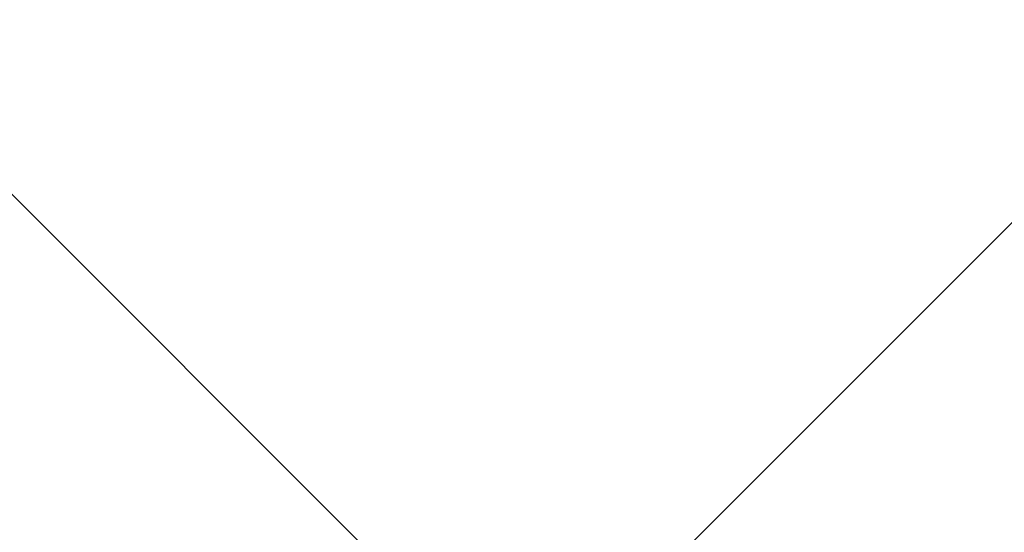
# Model space of a CAD drawing. Header units: millimetres. Extents: x -2180 to 54567, y -1945 to 22251.
# Tile 130 of 143: x 33248 to 33566, y 10204 to 10370. Entities that reach past the tile are written whole.
import ezdxf

# ---------------------------------------------------------------- set-up
doc = ezdxf.new("R2010")
doc.units = ezdxf.units.MM
doc.layers.add('Color Fill-1', color=7, linetype='Continuous', lineweight=9, true_color=0xab8450)

msp = doc.modelspace()

# ---------------------------------------------------------------- hatches: boundary and pattern name
at = {"layer": 'Color Fill-1'}
h = msp.add_hatch(dxfattribs=at)
h.set_pattern_fill('FP_39', color=256, style=0, pattern_type=2)
h.set_pattern_definition([(45, (0, 0), (-247.4874, 247.4874), []), (135, (0, 0), (-247.4874, -247.4874), [])])
h.paths.add_polyline_path([(30348.09, 8421.5), (30339.09, 8421.5), (30339.59, 8412.5), (30348.09, 8412.5), (30348.09, 8416.66)], flags=0)
h.paths.add_polyline_path([(32956.93, 5313.06), (32956.93, 5397.56), (33100.93, 5396.6), (33101.13, 5313.06), (33110.93, 5313.06), (33110.93, 5338.56), (33990.93, 5338.56), (33990.93, 5313.06), (34000.93, 5313.06), (34000.93, 5348.06), (34724.55, 5348.06), (34724.55, 5397.56), (34782.55, 5397.56), (34782.55, 5407.56), (34744.55, 5407.56), (34744.55, 5422.56), (34044.55, 5422.56), (34044.55, 5472.56), (34744.55, 5472.56), (34744.55, 6137.56), (34782.55, 6137.56), (34782.55, 6147.56), (34724.55, 6147.56), (34724.55, 7172.77), (34416.8, 7172.77), (34416.8, 7522.77), (35316.25, 7522.77), (35316.25, 7773.77), (35340.75, 7773.77), (35340.75, 10169.02), (33673.09, 10267.76), (33673.09, 10373.11), (33541.55, 10373.11), (33541.55, 10456.84), (32898.54, 10456.84), (32897.48, 10422.11), (32757.13, 10422.11), (32757.58, 10434.61), (32874.56, 10434.61), (32874.56, 10456.84), (31801.55, 10456.84), (31801.55, 10373.11), (30366.98, 10373.11), (30366.98, 10463.5), (30339.09, 10465.16), (30339.19, 10227.11), (30374.09, 10227.11), (30374.09, 10167.11), (30348.09, 10167.11), (30348.09, 9204.17), (30404.78, 9203.37), (30412.82, 9199.72), (30418.98, 9194.28), (30421.52, 9190.71), (30424.3, 9183.29), (30422.37, 9175.83), (30417.69, 9172.26), (30412.82, 9170.83), (30348.09, 9170.83), (30348.09, 8412.5), (30374.09, 8412.5), (30374.09, 7522.77), (31385.56, 7522.77), (31385.56, 7172.77), (30505.56, 7172.77), (30505.56, 7112.77), (30298.66, 7112.77), (30298.66, 5348.06), (32056.93, 5348.06), (32056.93, 5313.06), (32066.93, 5313.06), (32066.93, 5338.56), (32946.93, 5338.56), (32946.93, 5313.06)], flags=0)
h.paths.add_polyline_path([(34749.55, 7537.77), (34471.21, 7537.77), (34471.21, 7542.77), (35099.09, 7542.77), (35099.09, 7552.77), (35220.1, 7552.77), (35220.1, 7542.77), (35271.21, 7542.77), (35271.21, 7537.77), (34782.55, 7537.77)], flags=0)
h.paths.add_polyline_path([(30398.25, 9204.17), (30398.25, 9204.18), (30398.25, 9229.77)], flags=0)

doc.saveas('drawing.dxf')
